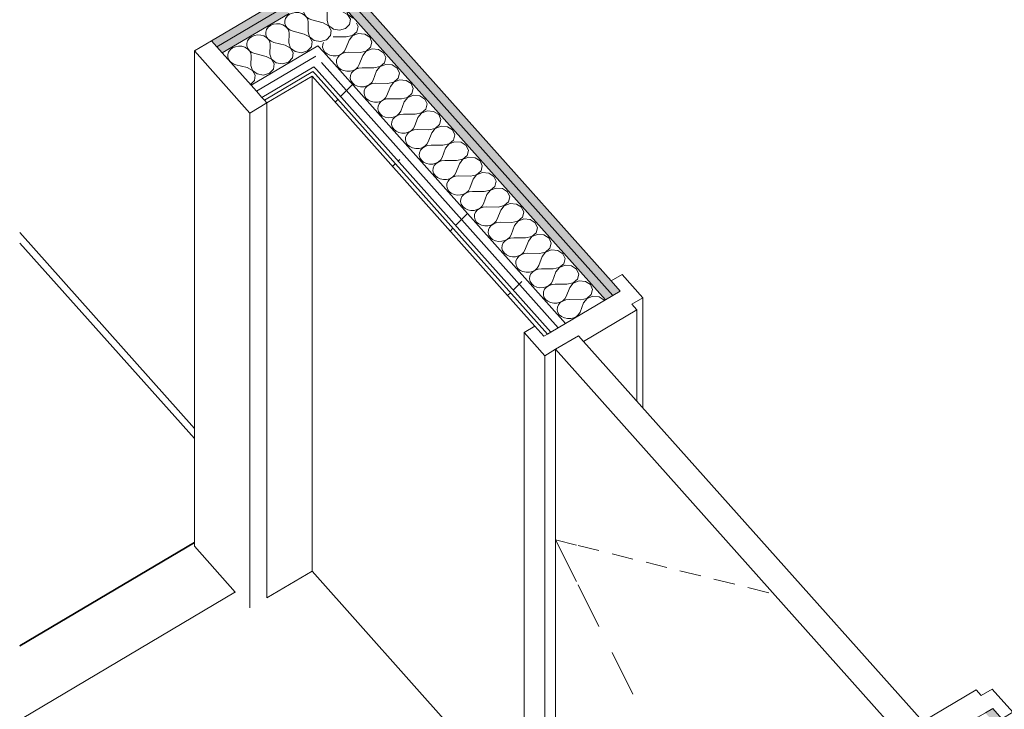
# Model space of a CAD drawing. Header units: millimetres. Extents: x -36631 to 27388, y -24993 to 6945.
# Tile 193 of 256: x 5816 to 7300, y -13008 to -11969. Entities that reach past the tile are written whole.
import ezdxf

# ---------------------------------------------------------------- set-up
doc = ezdxf.new("R2010")
doc.units = ezdxf.units.MM
doc.header["$MEASUREMENT"] = 0
doc.linetypes.add('Wipeout_Contour', pattern=[1000, 0, -1000])
for name, color, linetype in [('Nuevo_08_E_Envans secs', 7, 'Continuous'), ('Nuevo_14_PAV_Soft Light Grey 0554', 7, 'Continuous'), ('Nuevo_Puertas Archicad', 7, 'Continuous')]:
    doc.layers.add(name, color=color, linetype=linetype)
for name, color, linetype, lineweight in [('Nuevo_08_E_Envans secs_Pluma_Nº__1', 7, 'Continuous', 5), ('Nuevo_08_E_Envans secs_Pluma_Nº__47', 7, 'Continuous', 20), ('Nuevo_14_PAV_Soft Light Grey 0554_Pluma_Nº__89', 7, 'Continuous', 5), ('Nuevo_Puertas Archicad_Pluma_Nº__1', 7, 'Continuous', 5)]:
    doc.layers.add(name, color=color, linetype=linetype, lineweight=lineweight)
for name, color, linetype, lineweight, true_color in [('Nuevo_08_E_Envans secs_Pluma_Nº__102', 7, 'Continuous', 5, 0xcccccc), ('Nuevo_08_E_Envans secs_Pluma_Nº__171', 171, 'Continuous', 13, 0xaaaaff), ('Nuevo_08_E_Envans secs_Pluma_Nº__177', 7, 'Continuous', 15, 0xf7e046), ('Nuevo_08_E_Envans secs_Pluma_Nº__79', 7, 'Continuous', 5, 0xaaffd5), ('Nuevo_Puertas Archicad_Pluma_Nº__3', 7, 'Continuous', 5, 0xa4a4a4)]:
    doc.layers.add(name, color=color, linetype=linetype, lineweight=lineweight, true_color=true_color)
pattern_1 = [(45, (0, 0), (-183.8478, 183.8478), [195, -65]), (45, (7e-14, 183.85), (-183.8478, 183.8478), [195, -65])]

# ---------------------------------------------------------------- blocks, each defined once
blk = doc.blocks.new('*X160')
at = {"layer": 'Nuevo_08_E_Envans secs_Pluma_Nº__102', "color": 254, "linetype": 'Continuous', "lineweight": 5, "true_color": 0xcccccc}
for p, q in [((6280.3, -11927.3), (6276.7, -11930.1)), ((6283.6, -11925.9), (6280.3, -11927.3)), ((6255.9, -11942.3), (6251.6, -11944.2)), ((6260.7, -11941.5), (6255.9, -11942.3)), ((6265.6, -11941.8), (6260.7, -11941.5)), ((6270.2, -11943.1), (6265.6, -11941.8)), ((6274.1, -11945.4), (6270.2, -11943.1)), ((6274.3, -11933.5), (6273.1, -11937.3)), ((6273.1, -11937.3), (6273.2, -11941.3)), ((6273.2, -11941.3), (6274.6, -11945.1)), ((6276.7, -11930.1), (6274.3, -11933.5)), ((6245.6, -11950.4), (6244.4, -11954.2)), ((6244.4, -11954.2), (6244.5, -11958.2)), ((6248.1, -11946.9), (6245.6, -11950.4)), ((6251.6, -11944.2), (6248.1, -11946.9)), ((6277.2, -11948.5), (6274.1, -11945.4)), ((6274.6, -11945.1), (6277.3, -11948.4)), ((6279.1, -11952.2), (6277.2, -11948.5)), ((6277.3, -11948.4), (6281, -11951)), ((6279.7, -11956.1), (6279.1, -11952.2)), ((6279.4, -11970.5), (6279.7, -11956.1)), ((6281, -11951), (6285.4, -11952.7)), ((6302.3, -11957), (6285.4, -11952.7)), ((6310.4, -11961.3), (6302.3, -11957)), ((6308, -11953.6), (6308, -11953.2)), ((6308, -11953.6), (6310.5, -11961.2)), ((6217, -11967.3), (6215.7, -11971.1)), ((6215.7, -11971.1), (6215.9, -11975.1)), ((6219.4, -11963.8), (6217, -11967.3)), ((6222.9, -11961.1), (6219.4, -11963.8)), ((6227.3, -11959.2), (6222.9, -11961.1)), ((6232, -11958.4), (6227.3, -11959.2)), ((6236.9, -11958.6), (6232, -11958.4)), ((6241.5, -11960), (6236.9, -11958.6)), ((6245.5, -11962.3), (6241.5, -11960)), ((6244.5, -11958.2), (6246, -11962)), ((6248.5, -11965.4), (6245.5, -11962.3)), ((6246, -11962), (6248.6, -11965.3)), ((6250.4, -11969), (6248.5, -11965.4)), ((6248.6, -11965.3), (6252.3, -11967.9)), ((6251, -11973), (6250.4, -11969)), ((6252.3, -11967.9), (6256.7, -11969.6)), ((6273.6, -11973.9), (6256.7, -11969.6)), ((6279.4, -11970.5), (6281.8, -11978.1)), ((6314.5, -11968.4), (6310.4, -11961.3)), ((6310.5, -11961.2), (6317.5, -11966.6)), ((6313.4, -11976.2), (6314.5, -11968.4)), ((6317.5, -11966.6), (6320.4, -11967.1)), ((6188.3, -11984.1), (6187.1, -11988)), ((6190.8, -11980.7), (6188.3, -11984.1)), ((6194.3, -11978), (6190.8, -11980.7)), ((6198.6, -11976.1), (6194.3, -11978)), ((6203.4, -11975.3), (6198.6, -11976.1)), ((6208.2, -11975.5), (6203.4, -11975.3)), ((6212.8, -11976.9), (6208.2, -11975.5)), ((6216.8, -11979.2), (6212.8, -11976.9)), ((6215.9, -11975.1), (6217.3, -11978.9)), ((6219.9, -11982.3), (6216.8, -11979.2)), ((6217.3, -11978.9), (6220, -11982.2)), ((6221.8, -11985.9), (6219.9, -11982.3)), ((6220, -11982.2), (6223.7, -11984.8)), ((6222.3, -11989.9), (6221.8, -11985.9)), ((6223.7, -11984.8), (6228.1, -11986.5)), ((6245, -11990.8), (6228.1, -11986.5)), ((6250.7, -11987.4), (6251, -11973)), ((6250.7, -11987.4), (6253.2, -11995)), ((6281.7, -11978.2), (6273.6, -11973.9)), ((6285.8, -11985.3), (6281.7, -11978.2)), ((6281.8, -11978.1), (6288.9, -11983.5)), ((6284.7, -11993.1), (6285.8, -11985.3)), ((6288.9, -11983.5), (6298.3, -11985.1)), ((6298.3, -11985.1), (6307.4, -11982.4)), ((6307.4, -11982.4), (6313.4, -11976.2)), ((6159.6, -12001), (6158.4, -12004.9)), ((6162.1, -11997.6), (6159.6, -12001)), ((6165.6, -11994.8), (6162.1, -11997.6)), ((6169.9, -11993), (6165.6, -11994.8)), ((6174.7, -11992.1), (6169.9, -11993)), ((6179.6, -11992.4), (6174.7, -11992.1)), ((6184.2, -11993.7), (6179.6, -11992.4)), ((6188.2, -11996), (6184.2, -11993.7)), ((6187.1, -11988), (6187.2, -11992)), ((6187.2, -11992), (6188.7, -11995.8)), ((6191.2, -11999.1), (6188.2, -11996)), ((6188.7, -11995.8), (6191.3, -11999.1)), ((6193.1, -12002.8), (6191.2, -11999.1)), ((6191.3, -11999.1), (6195, -12001.7)), ((6195, -12001.7), (6199.4, -12003.4)), ((6222, -12004.3), (6222.3, -11989.9)), ((6253.1, -11995.1), (6245, -11990.8)), ((6257.2, -12002.2), (6253.1, -11995.1)), ((6253.2, -11995), (6260.2, -12000.4)), ((6256.1, -12010), (6257.2, -12002.2)), ((6260.2, -12000.4), (6269.7, -12002)), ((6269.7, -12002), (6278.7, -11999.3)), ((6278.7, -11999.3), (6284.7, -11993.1)), ((6133.5, -12014.5), (6131, -12017.9)), ((6137, -12011.7), (6133.5, -12014.5)), ((6141.3, -12009.9), (6137, -12011.7)), ((6146.1, -12009), (6141.3, -12009.9)), ((6150.9, -12009.3), (6146.1, -12009)), ((6155.5, -12010.6), (6150.9, -12009.3)), ((6159.5, -12012.9), (6155.5, -12010.6)), ((6158.4, -12004.9), (6158.5, -12008.8)), ((6158.5, -12008.8), (6160, -12012.6)), ((6162.5, -12016), (6159.5, -12012.9)), ((6160, -12012.6), (6162.7, -12016)), ((6164.4, -12019.7), (6162.5, -12016)), ((6162.7, -12016), (6166.3, -12018.6)), ((6193.7, -12006.8), (6193.1, -12002.8)), ((6193.4, -12021.1), (6193.7, -12006.8)), ((6216.3, -12007.6), (6199.4, -12003.4)), ((6224.4, -12011.9), (6216.3, -12007.6)), ((6222, -12004.3), (6224.5, -12011.9)), ((6228.5, -12019.1), (6224.4, -12011.9)), ((6224.5, -12011.9), (6231.5, -12017.3)), ((6231.5, -12017.3), (6241, -12018.9)), ((6241, -12018.9), (6250.1, -12016.2)), ((6250.1, -12016.2), (6256.1, -12010)), ((6131, -12017.9), (6129.8, -12021.8)), ((6129.8, -12021.8), (6129.9, -12025.7)), ((6129.9, -12025.7), (6131.3, -12029.5)), ((6131.3, -12029.5), (6134, -12032.8)), ((6165, -12023.6), (6164.4, -12019.7)), ((6164.7, -12038), (6165, -12023.6)), ((6166.3, -12018.6), (6170.8, -12020.3)), ((6187.6, -12024.5), (6170.8, -12020.3)), ((6195.7, -12028.8), (6187.6, -12024.5)), ((6193.4, -12021.1), (6195.9, -12028.7)), ((6199.9, -12035.9), (6195.7, -12028.8)), ((6195.9, -12028.7), (6202.9, -12034.2)), ((6221.4, -12033.1), (6227.4, -12026.9)), ((6227.4, -12026.9), (6228.5, -12019.1)), ((6134, -12032.8), (6137.7, -12035.5)), ((6137.7, -12035.5), (6142.1, -12037.1)), ((6159, -12041.4), (6142.1, -12037.1)), ((6167.1, -12045.7), (6159, -12041.4)), ((6164.7, -12038), (6167.2, -12045.6)), ((6171.2, -12052.8), (6167.1, -12045.7)), ((6167.2, -12045.6), (6174.2, -12051)), ((6192.8, -12049.9), (6198.8, -12043.8)), ((6198.8, -12043.8), (6199.9, -12035.9)), ((6202.9, -12034.2), (6212.4, -12035.7)), ((6212.4, -12035.7), (6221.4, -12033.1)), ((6164.1, -12066.8), (6170.1, -12060.6)), ((6170.1, -12060.6), (6171.2, -12052.8)), ((6174.2, -12051), (6183.7, -12052.6)), ((6183.7, -12052.6), (6192.8, -12049.9)), ((6164.1, -12066.8), (6164.1, -12066.8))]:
    blk.add_line(p, q, dxfattribs=at)
blk = doc.blocks.new('Elem Sección_151_1')
at = {"layer": 'Nuevo_08_E_Envans secs_Pluma_Nº__79', "linetype": 'Continuous', "lineweight": 5, "true_color": 0xaaffd5}
for points in [[(6105.4, -12000.8), (6113.5, -12009.9), (6202.8, -11957.3), (6194.7, -11948.2)], [(6113.5, -12009.9), (6121.6, -12019), (6222.1, -11959.8), (6214, -11950.7), (6202.8, -11957.3)]]:
    blk.add_hatch(color=121, dxfattribs=at).paths.add_polyline_path(points)
at = {"layer": 'Nuevo_08_E_Envans secs_Pluma_Nº__1', "color": 7, "linetype": 'Continuous', "lineweight": 5}
blk.add_line((6183.5, -11954.8), (6105.4, -12000.8), dxfattribs=at)
at = {"layer": 'Nuevo_08_E_Envans secs_Pluma_Nº__47', "color": 7, "linetype": 'Continuous', "lineweight": 20}
blk.add_line((6188.7, -12840.4), (6256.8, -12800.3), dxfattribs=at)
at = {"layer": 'Nuevo_08_E_Envans secs', "lineweight": 0}
blk.add_blockref('*X160', (0, 0), dxfattribs=at)
at = {"color": 254, "linetype": 'Wipeout_Contour', "lineweight": 0, "ltscale": 67774.028609}
blk.add_wipeout([(6265.7, -12008.7), (6165.1, -12068), (6173.2, -12077.1), (6262.7, -12024.4), (6273.8, -12017.8)], dxfattribs=at).dxf.layer = 'Nuevo_08_E_Envans secs'
at = {"layer": 'Nuevo_08_E_Envans secs_Pluma_Nº__177', "linetype": 'Continuous', "lineweight": 15, "true_color": 0xf7e046}
h = blk.add_hatch(dxfattribs=at)
h.set_pattern_fill('Panellat_HPL_0001', color=53, style=0, pattern_type=2)
h.set_pattern_definition(pattern_1)
h.paths.add_polyline_path([(6265.7, -12008.7), (6165.1, -12068), (6173.2, -12077.1), (6262.7, -12024.4), (6273.8, -12017.8)])
at = {"layer": 'Nuevo_08_E_Envans secs_Pluma_Nº__1', "color": 7, "linetype": 'Continuous', "lineweight": 5}
blk.add_line((6202.8, -11957.3), (6113.5, -12009.9), dxfattribs=at)
at = {"color": 254, "linetype": 'Wipeout_Contour', "lineweight": 0, "ltscale": 54265.413105}
blk.add_wipeout([(6262.7, -12024.4), (6173.2, -12077.1), (6181.3, -12086.2), (6270.8, -12033.5)], dxfattribs=at).dxf.layer = 'Nuevo_08_E_Envans secs'
at = {"layer": 'Nuevo_08_E_Envans secs_Pluma_Nº__177', "linetype": 'Continuous', "lineweight": 15, "true_color": 0xf7e046}
h = blk.add_hatch(dxfattribs=at)
h.set_pattern_fill('Panellat_HPL_0001', color=53, style=0, pattern_type=2)
h.set_pattern_definition(pattern_1)
h.paths.add_polyline_path([(6262.7, -12024.4), (6173.2, -12077.1), (6181.3, -12086.2), (6270.8, -12033.5)])
at = {"layer": 'Nuevo_08_E_Envans secs_Pluma_Nº__1', "color": 7, "linetype": 'Continuous', "lineweight": 5}
blk.add_line((6222.1, -11959.8), (6121.6, -12019), dxfattribs=at)
at = {"color": 254, "linetype": 'Wipeout_Contour', "lineweight": 0, "ltscale": 54323.643427}
blk.add_wipeout([(6258.2, -12047.3), (6185, -12090.4), (6188.7, -12094.6), (6261.9, -12051.5)], dxfattribs=at).dxf.layer = 'Nuevo_08_E_Envans secs'
at = {"layer": 'Nuevo_08_E_Envans secs_Pluma_Nº__171', "linetype": 'Continuous', "lineweight": 13, "true_color": 0xaaaaff}
h = blk.add_hatch(dxfattribs=at)
h.set_pattern_fill('Panellat_HPL_0001', color=161, style=0, pattern_type=2)
h.set_pattern_definition(pattern_1)
h.paths.add_polyline_path([(6258.2, -12047.3), (6185, -12090.4), (6188.7, -12094.6), (6261.9, -12051.5)])
at = {"layer": 'Nuevo_08_E_Envans secs_Pluma_Nº__1', "color": 7, "linetype": 'Continuous', "lineweight": 5}
for p, q in [((6265.7, -12008.7), (6165.1, -12068)), ((6262.7, -12024.4), (6173.2, -12077.1)), ((6259.6, -12040.1), (6181.3, -12086.2)), ((6258.2, -12047.3), (6185, -12090.4)), ((6256.8, -12054.5), (6188.7, -12094.6))]:
    blk.add_line(p, q, dxfattribs=at)
blk = doc.blocks.new('*X275')
at = {"layer": 'Nuevo_08_E_Envans secs_Pluma_Nº__102', "color": 254, "linetype": 'Continuous', "lineweight": 5, "true_color": 0xcccccc}
for p, q in [((6317.7, -11993.2), (6324.3, -11987.5)), ((6326.2, -11979.7), (6323.9, -11974.5)), ((6324.3, -11987.5), (6326.2, -11979.7)), ((6290.6, -11995), (6288.7, -11995.2)), ((6308.3, -11995.2), (6290.6, -11995)), ((6312.5, -11999.9), (6307.3, -12013.6)), ((6308.3, -11995.2), (6317.7, -11993.2)), ((6317.7, -11993.3), (6312.5, -11999.9)), ((6326.5, -11989.9), (6317.7, -11993.3)), ((6336.1, -11990.8), (6326.5, -11989.9)), ((6343.7, -11995.7), (6336.1, -11990.8)), ((6347, -12003), (6343.7, -11995.7)), ((6273, -12006.5), (6272.7, -12010.5)), ((6272.7, -12010.5), (6273.8, -12014.4)), ((6274.2, -12003.7), (6273, -12006.5)), ((6273.8, -12014.4), (6276, -12017.9)), ((6302, -12020.2), (6305.2, -12017.2)), ((6305.2, -12017.2), (6307.3, -12013.6)), ((6329.1, -12018.5), (6338.4, -12016.5)), ((6338.5, -12016.6), (6333.3, -12023.2)), ((6338.4, -12016.5), (6345.1, -12010.8)), ((6347.3, -12013.2), (6338.5, -12016.6)), ((6345.1, -12010.8), (6347, -12003)), ((6356.9, -12014.1), (6347.3, -12013.2)), ((6364.5, -12019), (6356.9, -12014.1)), ((6276, -12017.9), (6279.4, -12020.7)), ((6279.4, -12020.7), (6283.7, -12022.7)), ((6283.7, -12022.7), (6288.4, -12023.7)), ((6288.4, -12023.7), (6293.3, -12023.6)), ((6293.3, -12023.6), (6297.9, -12022.4)), ((6293.8, -12029.8), (6293.5, -12033.8)), ((6295.5, -12026.1), (6293.8, -12029.8)), ((6298.3, -12022.8), (6295.5, -12026.1)), ((6297.9, -12022.4), (6302, -12020.2)), ((6302.1, -12020.3), (6298.3, -12022.8)), ((6306.6, -12018.8), (6302.1, -12020.3)), ((6311.4, -12018.3), (6306.6, -12018.8)), ((6329.1, -12018.5), (6311.4, -12018.3)), ((6333.3, -12023.2), (6328, -12036.9)), ((6367.8, -12026.3), (6364.5, -12019)), ((6365.9, -12034), (6367.8, -12026.3)), ((6293.5, -12033.8), (6294.5, -12037.6)), ((6294.5, -12037.6), (6296.8, -12041.2)), ((6296.8, -12041.2), (6300.2, -12044)), ((6300.2, -12044), (6304.4, -12046)), ((6304.4, -12046), (6309.2, -12047)), ((6309.2, -12047), (6314, -12046.9)), ((6314, -12046.9), (6318.7, -12045.7)), ((6319.1, -12046.1), (6316.2, -12049.4)), ((6318.7, -12045.7), (6322.8, -12043.5)), ((6322.9, -12043.6), (6319.1, -12046.1)), ((6322.8, -12043.5), (6326, -12040.5)), ((6327.4, -12042.1), (6322.9, -12043.6)), ((6326, -12040.5), (6328, -12036.9)), ((6332.2, -12041.6), (6327.4, -12042.1)), ((6349.9, -12041.8), (6332.2, -12041.6)), ((6354, -12046.5), (6348.8, -12060.2)), ((6349.9, -12041.8), (6359.2, -12039.8)), ((6359.3, -12039.9), (6354, -12046.5)), ((6359.2, -12039.8), (6365.9, -12034)), ((6368.1, -12036.5), (6359.3, -12039.9)), ((6377.7, -12037.4), (6368.1, -12036.5)), ((6385.3, -12042.2), (6377.7, -12037.4)), ((6388.6, -12049.6), (6385.3, -12042.2)), ((6314.6, -12053.1), (6314.3, -12057.1)), ((6314.3, -12057.1), (6315.3, -12060.9)), ((6316.2, -12049.4), (6314.6, -12053.1)), ((6315.3, -12060.9), (6317.6, -12064.4)), ((6346.8, -12063.8), (6348.8, -12060.2)), ((6380, -12063.1), (6386.6, -12057.3)), ((6388.8, -12059.8), (6380.1, -12063.2)), ((6386.6, -12057.3), (6388.6, -12049.6)), ((6398.4, -12060.7), (6388.8, -12059.8)), ((6406, -12065.5), (6398.4, -12060.7)), ((6317.6, -12064.4), (6321, -12067.3)), ((6321, -12067.3), (6325.2, -12069.3)), ((6325.2, -12069.3), (6329.9, -12070.3)), ((6329.9, -12070.3), (6334.8, -12070.2)), ((6334.8, -12070.2), (6339.5, -12069)), ((6335.4, -12076.4), (6335.1, -12080.4)), ((6337, -12072.6), (6335.4, -12076.4)), ((6339.8, -12069.4), (6337, -12072.6)), ((6339.5, -12069), (6343.6, -12066.8)), ((6343.7, -12066.9), (6339.8, -12069.4)), ((6343.6, -12066.8), (6346.8, -12063.8)), ((6348.1, -12065.4), (6343.7, -12066.9)), ((6353, -12064.9), (6348.1, -12065.4)), ((6370.7, -12065.1), (6353, -12064.9)), ((6374.8, -12069.8), (6369.6, -12083.5)), ((6370.7, -12065.1), (6380, -12063.1)), ((6380.1, -12063.2), (6374.8, -12069.8)), ((6409.4, -12072.9), (6406, -12065.5)), ((6407.4, -12080.6), (6409.4, -12072.9)), ((6335.1, -12080.4), (6336.1, -12084.2)), ((6336.1, -12084.2), (6338.4, -12087.7)), ((6338.4, -12087.7), (6341.8, -12090.6)), ((6341.8, -12090.6), (6346, -12092.6)), ((6360.3, -12092.3), (6364.4, -12090.1)), ((6364.4, -12090.2), (6360.6, -12092.7)), ((6364.4, -12090.1), (6367.6, -12087.1)), ((6368.9, -12088.7), (6364.4, -12090.2)), ((6367.6, -12087.1), (6369.6, -12083.5)), ((6373.8, -12088.2), (6368.9, -12088.7)), ((6391.5, -12088.4), (6373.8, -12088.2)), ((6391.5, -12088.4), (6400.8, -12086.4)), ((6400.9, -12086.5), (6395.6, -12093.1)), ((6400.8, -12086.4), (6407.4, -12080.6)), ((6409.6, -12083.1), (6400.9, -12086.5)), ((6419.2, -12084), (6409.6, -12083.1)), ((6426.8, -12088.8), (6419.2, -12084)), ((6430.2, -12096.2), (6426.8, -12088.8)), ((6346, -12092.6), (6350.7, -12093.6)), ((6350.7, -12093.6), (6355.6, -12093.5)), ((6355.6, -12093.5), (6360.3, -12092.3)), ((6356.2, -12099.7), (6355.9, -12103.6)), ((6355.9, -12103.6), (6356.9, -12107.5)), ((6357.8, -12095.9), (6356.2, -12099.7)), ((6360.6, -12092.7), (6357.8, -12095.9)), ((6395.6, -12093.1), (6390.4, -12106.8)), ((6421.6, -12109.7), (6428.2, -12103.9)), ((6430.4, -12106.4), (6421.7, -12109.8)), ((6428.2, -12103.9), (6430.2, -12096.2)), ((6440, -12107.3), (6430.4, -12106.4)), ((6356.9, -12107.5), (6359.2, -12111)), ((6359.2, -12111), (6362.6, -12113.9)), ((6362.6, -12113.9), (6366.8, -12115.9)), ((6366.8, -12115.9), (6371.5, -12116.9)), ((6371.5, -12116.9), (6376.4, -12116.8)), ((6376.4, -12116.8), (6381.1, -12115.6)), ((6378.6, -12119.2), (6377, -12123)), ((6381.4, -12116), (6378.6, -12119.2)), ((6381.1, -12115.6), (6385.1, -12113.4)), ((6385.2, -12113.5), (6381.4, -12116)), ((6385.1, -12113.4), (6388.3, -12110.4)), ((6389.7, -12112), (6385.2, -12113.5)), ((6388.3, -12110.4), (6390.4, -12106.8)), ((6394.6, -12111.5), (6389.7, -12112)), ((6412.2, -12111.7), (6394.6, -12111.5)), ((6416.4, -12116.4), (6411.2, -12130.1)), ((6412.2, -12111.7), (6421.6, -12109.7)), ((6421.7, -12109.8), (6416.4, -12116.4)), ((6447.6, -12112.1), (6440, -12107.3)), ((6450.9, -12119.5), (6447.6, -12112.1)), ((6449, -12127.2), (6450.9, -12119.5)), ((6377, -12123), (6376.7, -12126.9)), ((6376.7, -12126.9), (6377.7, -12130.8)), ((6377.7, -12130.8), (6380, -12134.3)), ((6380, -12134.3), (6383.4, -12137.2)), ((6405.9, -12136.7), (6409.1, -12133.7)), ((6410.5, -12135.3), (6406, -12136.8)), ((6409.1, -12133.7), (6411.2, -12130.1)), ((6415.3, -12134.8), (6410.5, -12135.3)), ((6433, -12135), (6415.3, -12134.8)), ((6433, -12135), (6442.4, -12133)), ((6442.5, -12133), (6437.2, -12139.6)), ((6442.4, -12133), (6449, -12127.2)), ((6451.2, -12129.7), (6442.5, -12133)), ((6460.8, -12130.6), (6451.2, -12129.7)), ((6468.4, -12135.4), (6460.8, -12130.6)), ((6471.7, -12142.8), (6468.4, -12135.4)), ((6383.4, -12137.2), (6387.6, -12139.2)), ((6387.6, -12139.2), (6392.3, -12140.2)), ((6392.3, -12140.2), (6397.2, -12140.1)), ((6397.2, -12140.1), (6401.8, -12138.9)), ((6397.7, -12146.3), (6397.4, -12150.2)), ((6397.4, -12150.2), (6398.5, -12154.1)), ((6399.4, -12142.5), (6397.7, -12146.3)), ((6402.2, -12139.3), (6399.4, -12142.5)), ((6401.8, -12138.9), (6405.9, -12136.7)), ((6406, -12136.8), (6402.2, -12139.3)), ((6437.2, -12139.6), (6432, -12153.4)), ((6463.2, -12156.2), (6469.8, -12150.5)), ((6469.8, -12150.5), (6471.7, -12142.8)), ((6398.5, -12154.1), (6400.8, -12157.6)), ((6400.8, -12157.6), (6404.1, -12160.5)), ((6404.1, -12160.5), (6408.4, -12162.5)), ((6408.4, -12162.5), (6413.1, -12163.5)), ((6413.1, -12163.5), (6418, -12163.4)), ((6418, -12163.4), (6422.6, -12162.2)), ((6423, -12162.6), (6420.2, -12165.8)), ((6422.6, -12162.2), (6426.7, -12160)), ((6426.8, -12160.1), (6423, -12162.6)), ((6426.7, -12160), (6429.9, -12157)), ((6431.3, -12158.6), (6426.8, -12160.1)), ((6429.9, -12157), (6432, -12153.4)), ((6436.1, -12158.1), (6431.3, -12158.6)), ((6453.8, -12158.3), (6436.1, -12158.1)), ((6458, -12162.9), (6452.8, -12176.7)), ((6453.8, -12158.3), (6463.2, -12156.2)), ((6463.2, -12156.3), (6458, -12162.9)), ((6472, -12153), (6463.2, -12156.3)), ((6481.6, -12153.9), (6472, -12153)), ((6489.2, -12158.7), (6481.6, -12153.9)), ((6492.5, -12166.1), (6489.2, -12158.7)), ((6418.5, -12169.6), (6418.2, -12173.5)), ((6418.2, -12173.5), (6419.3, -12177.4)), ((6420.2, -12165.8), (6418.5, -12169.6)), ((6419.3, -12177.4), (6421.5, -12180.9)), ((6447.5, -12183.3), (6450.7, -12180.3)), ((6450.7, -12180.3), (6452.8, -12176.7)), ((6474.6, -12181.6), (6483.9, -12179.5)), ((6484, -12179.6), (6478.8, -12186.2)), ((6483.9, -12179.5), (6490.6, -12173.8)), ((6492.8, -12176.3), (6484, -12179.6)), ((6490.6, -12173.8), (6492.5, -12166.1)), ((6502.4, -12177.2), (6492.8, -12176.3)), ((6510, -12182), (6502.4, -12177.2)), ((6421.5, -12180.9), (6424.9, -12183.8)), ((6424.9, -12183.8), (6429.1, -12185.8)), ((6429.1, -12185.8), (6433.9, -12186.8)), ((6433.9, -12186.8), (6438.8, -12186.7)), ((6438.8, -12186.7), (6443.4, -12185.5)), ((6439.3, -12192.9), (6439, -12196.8)), ((6440.9, -12189.1), (6439.3, -12192.9)), ((6443.8, -12185.9), (6440.9, -12189.1)), ((6443.4, -12185.5), (6447.5, -12183.3)), ((6447.6, -12183.4), (6443.8, -12185.9)), ((6452.1, -12181.8), (6447.6, -12183.4)), ((6456.9, -12181.4), (6452.1, -12181.8)), ((6474.6, -12181.6), (6456.9, -12181.4)), ((6478.8, -12186.2), (6473.5, -12200)), ((6513.3, -12189.4), (6510, -12182)), ((6511.4, -12197.1), (6513.3, -12189.4)), ((6439, -12196.8), (6440, -12200.7)), ((6440, -12200.7), (6442.3, -12204.2)), ((6442.3, -12204.2), (6445.7, -12207.1)), ((6445.7, -12207.1), (6449.9, -12209.1)), ((6449.9, -12209.1), (6454.7, -12210.1)), ((6454.7, -12210.1), (6459.5, -12210)), ((6459.5, -12210), (6464.2, -12208.8)), ((6464.6, -12209.2), (6461.7, -12212.4)), ((6464.2, -12208.8), (6468.3, -12206.6)), ((6468.4, -12206.7), (6464.6, -12209.2)), ((6468.3, -12206.6), (6471.5, -12203.6)), ((6472.9, -12205.1), (6468.4, -12206.7)), ((6471.5, -12203.6), (6473.5, -12200)), ((6477.7, -12204.7), (6472.9, -12205.1)), ((6495.4, -12204.9), (6477.7, -12204.7)), ((6499.5, -12209.5), (6494.3, -12223.3)), ((6495.4, -12204.9), (6504.7, -12202.8)), ((6504.8, -12202.9), (6499.5, -12209.5)), ((6504.7, -12202.8), (6511.4, -12197.1)), ((6513.6, -12199.6), (6504.8, -12202.9)), ((6523.2, -12200.5), (6513.6, -12199.6)), ((6530.8, -12205.3), (6523.2, -12200.5)), ((6534.1, -12212.7), (6530.8, -12205.3)), ((6460.1, -12216.2), (6459.8, -12220.1)), ((6459.8, -12220.1), (6460.8, -12224)), ((6461.7, -12212.4), (6460.1, -12216.2)), ((6460.8, -12224), (6463.1, -12227.5)), ((6492.3, -12226.9), (6494.3, -12223.3)), ((6525.5, -12226.1), (6532.1, -12220.4)), ((6534.3, -12222.9), (6525.6, -12226.2)), ((6532.1, -12220.4), (6534.1, -12212.7)), ((6543.9, -12223.7), (6534.3, -12222.9)), ((6551.5, -12228.6), (6543.9, -12223.7)), ((6463.1, -12227.5), (6466.5, -12230.4)), ((6466.5, -12230.4), (6470.7, -12232.4)), ((6470.7, -12232.4), (6475.4, -12233.4)), ((6475.4, -12233.4), (6480.3, -12233.3)), ((6480.3, -12233.3), (6485, -12232.1)), ((6480.9, -12239.5), (6480.6, -12243.4)), ((6482.5, -12235.7), (6480.9, -12239.5)), ((6485.3, -12232.5), (6482.5, -12235.7)), ((6485, -12232.1), (6489.1, -12229.9)), ((6489.2, -12230), (6485.3, -12232.5)), ((6489.1, -12229.9), (6492.3, -12226.9)), ((6493.6, -12228.4), (6489.2, -12230)), ((6498.5, -12228), (6493.6, -12228.4)), ((6516.2, -12228.2), (6498.5, -12228)), ((6520.3, -12232.8), (6515.1, -12246.6)), ((6516.2, -12228.2), (6525.5, -12226.1)), ((6525.6, -12226.2), (6520.3, -12232.8)), ((6554.9, -12236), (6551.5, -12228.6)), ((6552.9, -12243.7), (6554.9, -12236)), ((6480.6, -12243.4), (6481.6, -12247.3)), ((6481.6, -12247.3), (6483.9, -12250.8)), ((6483.9, -12250.8), (6487.3, -12253.7)), ((6487.3, -12253.7), (6491.5, -12255.7)), ((6505.8, -12255.4), (6509.9, -12253.2)), ((6509.9, -12253.3), (6506.1, -12255.8)), ((6509.9, -12253.2), (6513, -12250.2)), ((6514.4, -12251.7), (6509.9, -12253.3)), ((6513, -12250.2), (6515.1, -12246.6)), ((6519.3, -12251.2), (6514.4, -12251.7)), ((6537, -12251.5), (6519.3, -12251.2)), ((6537, -12251.5), (6546.3, -12249.4)), ((6546.4, -12249.5), (6541.1, -12256.1)), ((6546.3, -12249.4), (6552.9, -12243.7)), ((6555.1, -12246.2), (6546.4, -12249.5)), ((6564.7, -12247), (6555.1, -12246.2)), ((6572.3, -12251.9), (6564.7, -12247)), ((6575.7, -12259.3), (6572.3, -12251.9)), ((6491.5, -12255.7), (6496.2, -12256.7)), ((6496.2, -12256.7), (6501.1, -12256.5)), ((6501.1, -12256.5), (6505.8, -12255.4)), ((6501.7, -12262.8), (6501.4, -12266.7)), ((6501.4, -12266.7), (6502.4, -12270.6)), ((6503.3, -12259), (6501.7, -12262.8)), ((6506.1, -12255.8), (6503.3, -12259)), ((6541.1, -12256.1), (6535.9, -12269.9)), ((6567.1, -12272.7), (6573.7, -12267)), ((6575.9, -12269.5), (6567.2, -12272.8)), ((6573.7, -12267), (6575.7, -12259.3)), ((6585.5, -12270.3), (6575.9, -12269.5)), ((6502.4, -12270.6), (6504.7, -12274.1)), ((6504.7, -12274.1), (6508.1, -12277)), ((6508.1, -12277), (6512.3, -12279)), ((6512.3, -12279), (6517, -12279.9)), ((6517, -12279.9), (6521.9, -12279.8)), ((6521.9, -12279.8), (6526.6, -12278.7)), ((6524.1, -12282.3), (6522.5, -12286)), ((6526.9, -12279.1), (6524.1, -12282.3)), ((6526.6, -12278.7), (6530.6, -12276.5)), ((6530.7, -12276.6), (6526.9, -12279.1)), ((6530.6, -12276.5), (6533.8, -12273.5)), ((6535.2, -12275), (6530.7, -12276.6)), ((6533.8, -12273.5), (6535.9, -12269.9)), ((6540.1, -12274.5), (6535.2, -12275)), ((6557.7, -12274.8), (6540.1, -12274.5)), ((6561.9, -12279.4), (6556.7, -12293.2)), ((6557.7, -12274.8), (6567.1, -12272.7)), ((6567.2, -12272.8), (6561.9, -12279.4)), ((6593.1, -12275.2), (6585.5, -12270.3)), ((6596.4, -12282.6), (6593.1, -12275.2)), ((6594.5, -12290.3), (6596.4, -12282.6)), ((6522.5, -12286), (6522.1, -12290)), ((6522.1, -12290), (6523.2, -12293.9)), ((6523.2, -12293.9), (6525.5, -12297.4)), ((6525.5, -12297.4), (6528.9, -12300.3)), ((6551.4, -12299.8), (6554.6, -12296.8)), ((6556, -12298.3), (6551.5, -12299.9)), ((6554.6, -12296.8), (6556.7, -12293.2)), ((6560.8, -12297.8), (6556, -12298.3)), ((6578.5, -12298.1), (6560.8, -12297.8)), ((6578.5, -12298.1), (6587.9, -12296)), ((6588, -12296.1), (6582.7, -12302.7)), ((6587.9, -12296), (6594.5, -12290.3)), ((6596.7, -12292.8), (6588, -12296.1)), ((6606.3, -12293.6), (6596.7, -12292.8)), ((6613.9, -12298.5), (6606.3, -12293.6)), ((6617.2, -12305.9), (6613.9, -12298.5)), ((6528.9, -12300.3), (6533.1, -12302.3)), ((6533.1, -12302.3), (6537.8, -12303.2)), ((6537.8, -12303.2), (6542.7, -12303.1)), ((6542.7, -12303.1), (6547.3, -12302)), ((6543.2, -12309.3), (6542.9, -12313.3)), ((6542.9, -12313.3), (6544, -12317.2)), ((6544.9, -12305.6), (6543.2, -12309.3)), ((6547.7, -12302.4), (6544.9, -12305.6)), ((6547.3, -12302), (6551.4, -12299.8)), ((6551.5, -12299.9), (6547.7, -12302.4)), ((6582.7, -12302.7), (6577.5, -12316.5)), ((6608.7, -12319.3), (6615.3, -12313.6)), ((6615.3, -12313.6), (6617.2, -12305.9)), ((6544, -12317.2), (6546.3, -12320.7)), ((6546.3, -12320.7), (6549.6, -12323.6)), ((6549.6, -12323.6), (6553.9, -12325.6)), ((6553.9, -12325.6), (6558.6, -12326.5)), ((6558.6, -12326.5), (6563.5, -12326.4)), ((6563.5, -12326.4), (6568.1, -12325.2)), ((6565.7, -12328.9), (6564, -12332.6)), ((6568.5, -12325.7), (6565.7, -12328.9)), ((6568.1, -12325.2), (6572.2, -12323.1)), ((6572.3, -12323.2), (6568.5, -12325.7)), ((6572.2, -12323.1), (6575.4, -12320.1)), ((6576.8, -12321.6), (6572.3, -12323.2)), ((6575.4, -12320.1), (6577.5, -12316.5)), ((6581.6, -12321.1), (6576.8, -12321.6)), ((6599.3, -12321.4), (6581.6, -12321.1)), ((6603.5, -12326), (6598.3, -12339.8)), ((6599.3, -12321.4), (6608.7, -12319.3)), ((6608.7, -12319.4), (6603.5, -12326)), ((6617.5, -12316), (6608.7, -12319.4)), ((6627.1, -12316.9), (6617.5, -12316)), ((6634.7, -12321.8), (6627.1, -12316.9)), ((6638, -12329.2), (6634.7, -12321.8)), ((6564, -12332.6), (6563.7, -12336.6)), ((6563.7, -12336.6), (6564.8, -12340.5)), ((6564.8, -12340.5), (6567, -12344)), ((6593, -12346.4), (6596.2, -12343.4)), ((6596.2, -12343.4), (6598.3, -12339.8)), ((6620.1, -12344.6), (6629.4, -12342.6)), ((6629.5, -12342.7), (6624.3, -12349.3)), ((6629.4, -12342.6), (6636.1, -12336.9)), ((6638.3, -12339.3), (6629.5, -12342.7)), ((6636.1, -12336.9), (6638, -12329.2)), ((6647.9, -12340.2), (6638.3, -12339.3)), ((6655.5, -12345.1), (6647.9, -12340.2)), ((6567, -12344), (6570.4, -12346.9)), ((6570.4, -12346.9), (6574.6, -12348.8)), ((6574.6, -12348.8), (6579.4, -12349.8)), ((6579.4, -12349.8), (6584.3, -12349.7)), ((6584.3, -12349.7), (6588.9, -12348.5)), ((6584.8, -12355.9), (6584.5, -12359.9)), ((6586.4, -12352.2), (6584.8, -12355.9)), ((6589.3, -12348.9), (6586.4, -12352.2)), ((6588.9, -12348.5), (6593, -12346.4)), ((6593.1, -12346.5), (6589.3, -12348.9)), ((6597.6, -12344.9), (6593.1, -12346.5)), ((6602.4, -12344.4), (6597.6, -12344.9)), ((6620.1, -12344.6), (6602.4, -12344.4)), ((6624.3, -12349.3), (6619, -12363.1)), ((6658.8, -12352.5), (6655.5, -12345.1)), ((6656.9, -12360.2), (6658.8, -12352.5)), ((6584.5, -12359.9), (6585.5, -12363.8)), ((6585.5, -12363.8), (6587.8, -12367.3)), ((6587.8, -12367.3), (6591.2, -12370.1)), ((6591.2, -12370.1), (6595.4, -12372.1)), ((6595.4, -12372.1), (6600.2, -12373.1)), ((6600.2, -12373.1), (6605, -12373)), ((6605, -12373), (6609.7, -12371.8)), ((6610.1, -12372.2), (6607.2, -12375.5)), ((6609.7, -12371.8), (6613.8, -12369.7)), ((6613.9, -12369.8), (6610.1, -12372.2)), ((6613.8, -12369.7), (6617, -12366.7)), ((6618.4, -12368.2), (6613.9, -12369.8)), ((6617, -12366.7), (6619, -12363.1)), ((6623.2, -12367.7), (6618.4, -12368.2)), ((6640.9, -12367.9), (6623.2, -12367.7)), ((6645, -12372.6), (6639.8, -12386.4)), ((6640.9, -12367.9), (6650.2, -12365.9)), ((6650.3, -12366), (6645, -12372.6)), ((6650.2, -12365.9), (6656.9, -12360.2)), ((6659.1, -12362.6), (6650.3, -12366)), ((6668.7, -12363.5), (6659.1, -12362.6)), ((6676.3, -12368.4), (6668.7, -12363.5)), ((6679.6, -12375.8), (6676.3, -12368.4)), ((6605.6, -12379.2), (6605.3, -12383.2)), ((6605.3, -12383.2), (6606.3, -12387.1)), ((6607.2, -12375.5), (6605.6, -12379.2)), ((6606.3, -12387.1), (6608.6, -12390.6)), ((6637.8, -12390), (6639.8, -12386.4)), ((6671, -12389.2), (6677.6, -12383.5)), ((6679.8, -12385.9), (6671.1, -12389.3)), ((6677.6, -12383.5), (6679.6, -12375.8)), ((6689.4, -12386.8), (6679.8, -12385.9)), ((6697, -12391.7), (6689.4, -12386.8)), ((6608.6, -12390.6), (6612, -12393.4)), ((6612, -12393.4), (6616.2, -12395.4)), ((6616.2, -12395.4), (6620.9, -12396.4)), ((6620.9, -12396.4), (6625.8, -12396.3)), ((6625.8, -12396.3), (6630.5, -12395.1)), ((6626.4, -12402.5), (6626.1, -12406.5)), ((6628, -12398.8), (6626.4, -12402.5)), ((6630.8, -12395.5), (6628, -12398.8)), ((6630.5, -12395.1), (6634.6, -12393)), ((6634.6, -12393.1), (6630.8, -12395.5)), ((6634.6, -12393), (6637.8, -12390)), ((6639.1, -12391.5), (6634.6, -12393.1)), ((6644, -12391), (6639.1, -12391.5)), ((6661.7, -12391.2), (6644, -12391)), ((6665.8, -12395.9), (6660.6, -12409.7)), ((6661.7, -12391.2), (6671, -12389.2)), ((6671.1, -12389.3), (6665.8, -12395.9)), ((6697.4, -12392.4), (6697, -12391.7)), ((6626.1, -12406.5), (6627.1, -12410.4)), ((6627.1, -12410.4), (6629.4, -12413.9)), ((6629.4, -12413.9), (6632.8, -12416.7)), ((6632.8, -12416.7), (6637, -12418.7)), ((6651.3, -12418.4), (6655.4, -12416.3)), ((6655.4, -12416.3), (6651.6, -12418.8)), ((6655.4, -12416.3), (6658.5, -12413.3)), ((6658.9, -12415.2), (6655.4, -12416.3)), ((6658.5, -12413.3), (6660.6, -12409.7)), ((6637, -12418.7), (6641.7, -12419.7)), ((6641.7, -12419.7), (6646.6, -12419.6)), ((6646.6, -12419.6), (6651.3, -12418.4)), ((6651.6, -12418.8), (6650.5, -12420.1))]:
    blk.add_line(p, q, dxfattribs=at)
blk = doc.blocks.new('Elem Sección_240_1')
at = {"layer": 'Nuevo_08_E_Envans secs_Pluma_Nº__79', "linetype": 'Continuous', "lineweight": 5, "true_color": 0xaaffd5}
for points in [[(6721.3, -12378.2), (6296.5, -11902.1), (6285.3, -11908.7), (6293.4, -11917.8), (6710.2, -12384.8)], [(6293.4, -11917.8), (6282.3, -11924.4), (6325.9, -11973.3), (6699, -12391.4), (6710.2, -12384.8)], [(7282.5, -13007.2), (7271.4, -13013.8), (7293.7, -13038.9), (7304.9, -13032.2)]]:
    blk.add_hatch(color=121, dxfattribs=at).paths.add_polyline_path(points)
at = {"layer": 'Nuevo_08_E_Envans secs_Pluma_Nº__1', "color": 7, "linetype": 'Continuous', "lineweight": 5, "flags": 128}
blk.add_lwpolyline([(7282.5, -13007.2), (7296.3, -13022.6), (7304.9, -13032.2)], dxfattribs=at)
at = {"layer": 'Nuevo_08_E_Envans secs_Pluma_Nº__47', "color": 7, "linetype": 'Continuous', "lineweight": 20}
blk.add_line((6256.8, -12800.3), (6576.2, -13158.4), dxfattribs=at)
at = {"layer": 'Nuevo_08_E_Envans secs', "lineweight": 0}
blk.add_blockref('*X275', (0, 0), dxfattribs=at)
at = {"color": 254, "linetype": 'Wipeout_Contour', "lineweight": 0, "ltscale": 55344.248268}
blk.add_wipeout([(6611.4, -12443.2), (6261.9, -12051.5), (6256.8, -12054.5), (6606.3, -12446.3)], dxfattribs=at).dxf.layer = 'Nuevo_08_E_Envans secs'
at = {"layer": 'Nuevo_08_E_Envans secs_Pluma_Nº__171', "linetype": 'Continuous', "lineweight": 13, "true_color": 0xaaaaff}
h = blk.add_hatch(dxfattribs=at)
h.set_pattern_fill('Panellat_HPL_0001', color=161, style=0, pattern_type=2)
h.set_pattern_definition(pattern_1)
h.paths.add_polyline_path([(6611.4, -12443.2), (6261.9, -12051.5), (6256.8, -12054.5), (6606.3, -12446.3)])
at = {"color": 254, "linetype": 'Wipeout_Contour', "lineweight": 0, "ltscale": 55319.433064}
blk.add_wipeout([(6270.8, -12033.5), (6259.6, -12040.1), (6616.6, -12440.2), (6627.7, -12433.6)], dxfattribs=at).dxf.layer = 'Nuevo_08_E_Envans secs'
at = {"layer": 'Nuevo_08_E_Envans secs_Pluma_Nº__177', "linetype": 'Continuous', "lineweight": 15, "true_color": 0xf7e046}
h = blk.add_hatch(dxfattribs=at)
h.set_pattern_fill('Panellat_HPL_0001', color=53, style=0, pattern_type=2)
h.set_pattern_definition(pattern_1)
h.paths.add_polyline_path([(6270.8, -12033.5), (6259.6, -12040.1), (6616.6, -12440.2), (6627.7, -12433.6)])
at = {"color": 254, "linetype": 'Wipeout_Contour', "lineweight": 0, "ltscale": 68862.492424}
blk.add_wipeout([(6273.8, -12017.8), (6262.7, -12024.4), (6270.8, -12033.5), (6627.7, -12433.6), (6638.9, -12427)], dxfattribs=at).dxf.layer = 'Nuevo_08_E_Envans secs'
at = {"layer": 'Nuevo_08_E_Envans secs_Pluma_Nº__177', "linetype": 'Continuous', "lineweight": 15, "true_color": 0xf7e046}
h = blk.add_hatch(dxfattribs=at)
h.set_pattern_fill('Panellat_HPL_0001', color=53, style=0, pattern_type=2)
h.set_pattern_definition(pattern_1)
h.paths.add_polyline_path([(6273.8, -12017.8), (6262.7, -12024.4), (6270.8, -12033.5), (6627.7, -12433.6), (6638.9, -12427)])
at = {"layer": 'Nuevo_08_E_Envans secs_Pluma_Nº__1', "color": 7, "linetype": 'Continuous', "lineweight": 5}
for p, q in [((6293.4, -11917.8), (6710.2, -12384.8)), ((6270.8, -12033.5), (6627.7, -12433.6))]:
    blk.add_line(p, q, dxfattribs=at)
at = {"layer": 'Nuevo_08_E_Envans secs_Pluma_Nº__1', "color": 7, "linetype": 'Continuous', "lineweight": 5, "flags": 128}
for points in [[(6296.5, -11902.1), (6707.6, -12362.9), (6721.3, -12378.2)], [(6282.3, -11924.4), (6325.9, -11973.3), (6699, -12391.4)], [(6265.7, -12008.7), (6273.8, -12017.8), (6638.9, -12427)], [(6259.6, -12040.1), (6263.3, -12044.3), (6616.6, -12440.2)], [(6256.8, -12054.5), (6592.6, -12430.9), (6606.3, -12446.3)], [(6258.2, -12047.3), (6261.9, -12051.5), (6611.4, -12443.2)]]:
    blk.add_lwpolyline(points, dxfattribs=at)
at = {"layer": 'Nuevo_08_E_Envans secs_Pluma_Nº__47', "color": 7, "linetype": 'Continuous', "lineweight": 20}
blk.add_line((6256.8, -12054.5), (6256.8, -12800.3), dxfattribs=at)
blk = doc.blocks.new('Elem Sección_243_1')
at = {"layer": 'Nuevo_Puertas Archicad_Pluma_Nº__1', "color": 7, "linetype": 'Continuous', "lineweight": 5}
for p, q in [((6105.4, -12000.8), (6079.6, -12016)), ((6079.6, -12016), (6163, -12109.8)), ((6188.7, -12094.6), (6163, -12109.8))]:
    blk.add_line(p, q, dxfattribs=at)
at = {"layer": 'Nuevo_Puertas Archicad_Pluma_Nº__1', "color": 7, "linetype": 'Continuous', "lineweight": 5, "flags": 128}
blk.add_lwpolyline([(6105.4, -12000.8), (6113.5, -12009.9), (6121.6, -12019), (6165.1, -12068), (6173.2, -12077.1), (6181.3, -12086.2), (6185, -12090.4), (6188.7, -12094.6)], dxfattribs=at)
at = {"layer": 'Nuevo_Puertas Archicad_Pluma_Nº__3', "color": 253, "linetype": 'Continuous', "lineweight": 5, "true_color": 0xa4a4a4}
for p, q in [((6079.6, -12762.7), (6079.6, -12016)), ((6188.7, -12094.6), (6188.7, -12840.4)), ((6163, -12855.6), (6163, -12109.8)), ((6079.6, -12762.7), (6141.1, -12831.9))]:
    blk.add_line(p, q, dxfattribs=at)
blk = doc.blocks.new('Elem Sección_254_1')
at = {"layer": 'Nuevo_Puertas Archicad_Pluma_Nº__1', "color": 7, "linetype": 'Continuous', "lineweight": 5}
for p, q in [((6723.9, -12353.2), (6707.6, -12362.9)), ((6723.9, -12353.2), (6755.1, -12388.1)), ((6755.1, -12388.1), (6738.8, -12397.8)), ((6755.1, -12554.3), (6755.1, -12388.1)), ((6738.8, -12397.8), (6746.3, -12406.2)), ((6746.3, -12406.2), (6665.6, -12453.9)), ((6746.3, -12544.4), (6746.3, -12406.2)), ((6592.6, -12430.9), (6576.2, -12440.5)), ((6576.2, -12440.5), (6576.2, -13186.3)), ((6576.2, -12440.5), (6607.4, -12475.5)), ((6607.4, -13221.3), (6607.4, -12475.5)), ((6623.7, -13211.6), (6623.7, -12465.8)), ((6623.7, -12465.8), (7150, -13055.7)), ((7257.6, -12979.2), (7176.9, -13027)), ((7257.6, -12979.2), (7265.1, -12987.6)), ((7281.4, -12978), (7265.1, -12987.6)), ((7281.4, -12978), (7312.6, -13012.9)), ((7312.6, -13012.9), (7296.3, -13022.6)), ((7312.6, -13027.7), (7312.6, -13012.9)), ((7133.7, -13065.3), (7133.7, -13120.8)), ((7133.7, -13065.3), (7164.9, -13100.3)), ((7181.2, -13090.6), (7164.9, -13100.3)), ((7164.9, -13102.3), (7164.9, -13100.3)), ((7181.2, -13092.7), (7181.2, -13090.6))]:
    blk.add_line(p, q, dxfattribs=at)
at = {"layer": 'Nuevo_Puertas Archicad_Pluma_Nº__1', "color": 7, "linetype": 'Continuous', "lineweight": 5, "flags": 128}
for points in [[(6721.3, -12378.2), (6710.2, -12384.8), (6699, -12391.4), (6638.9, -12427), (6627.7, -12433.6), (6616.6, -12440.2), (6611.4, -12443.2), (6606.3, -12446.3)], [(6658.1, -12445.5), (6623.7, -12465.8), (6607.4, -12475.5)], [(6658.1, -12445.5), (6665.6, -12453.9), (7176.9, -13027), (7184.4, -13035.4)], [(7282.5, -13007.2), (7271.4, -13013.8), (7260.2, -13020.4), (7200.1, -13055.9), (7188.9, -13062.5), (7177.8, -13069.1), (7172.6, -13072.2), (7167.5, -13075.2)], [(7184.4, -13035.4), (7150, -13055.7), (7133.7, -13065.3)]]:
    blk.add_lwpolyline(points, dxfattribs=at)
at = {"layer": 'Nuevo_Puertas Archicad_Pluma_Nº__3', "color": 253, "linetype": 'Continuous', "lineweight": 5, "true_color": 0xa4a4a4}
for p, q in [((6655.2, -12815.9), (6623.6, -12753.1)), ((6655.2, -12760.9), (6623.6, -12753.1)), ((6689.1, -12769.3), (6657.6, -12761.5)), ((6740.3, -12782), (6708.8, -12774.2)), ((6791.5, -12794.7), (6760, -12786.9)), ((6842.7, -12807.4), (6811.2, -12799.6)), ((6893.9, -12820), (6862.4, -12812.2)), ((6987.1, -12814.2), (6987, -12814.1)), ((6689.1, -12883.7), (6657.6, -12820.8)), ((6945.1, -12832.7), (6913.6, -12824.9)), ((6740.3, -12985.7), (6708.8, -12922.9)), ((6791.5, -13087.8), (6760, -13025)), ((6842.7, -13189.9), (6811.2, -13127.1)), ((6882.6, -13269.5), (6862.4, -13229.2))]:
    blk.add_line(p, q, dxfattribs=at)
blk = doc.blocks.new('Elem Sección_302_1')
at = {"layer": 'Nuevo_14_PAV_Soft Light Grey 0554_Pluma_Nº__89', "color": 7, "linetype": 'Continuous', "lineweight": 5}
blk.add_line((6141.6, -12831.6), (5440.8, -13246.6), dxfattribs=at)
blk = doc.blocks.new('Elem Sección_306_1')
at = {"layer": 'Nuevo_14_PAV_Soft Light Grey 0554_Pluma_Nº__89', "color": 7, "linetype": 'Continuous', "lineweight": 5}
for p, q in [((6079.6, -12600.3), (5816.3, -12305.7)), ((5816.3, -12912.3), (6079.6, -12756.4)), ((5816.3, -12913.2), (6079.6, -12757.3))]:
    blk.add_line(p, q, dxfattribs=at)
blk = doc.blocks.new('Elem Sección_314_1')
at = {"layer": 'Nuevo_08_E_Envans secs_Pluma_Nº__47', "color": 7, "linetype": 'Continuous', "lineweight": 20}
blk.add_line((5816.3, -12289.9), (6079.6, -12585), dxfattribs=at)

msp = doc.modelspace()

# ---------------------------------------------------------------- block references
at = {"layer": 'Nuevo_08_E_Envans secs', "lineweight": 0}
msp.add_blockref('Elem Sección_151_1', (0, 0), dxfattribs=at)

# ---------------------------------------------------------------- next in the draw order: block references
msp.add_blockref('Elem Sección_240_1', (0, 0), dxfattribs=at)
at = {"layer": 'Nuevo_14_PAV_Soft Light Grey 0554', "lineweight": 0}
for name in ['Elem Sección_306_1', 'Elem Sección_302_1']:
    msp.add_blockref(name, (0, 0), dxfattribs=at)
at = {"layer": 'Nuevo_Puertas Archicad', "lineweight": 0}
msp.add_blockref('Elem Sección_243_1', (0, 0), dxfattribs=at)

# ---------------------------------------------------------------- next in the draw order: block references
at = {"layer": 'Nuevo_08_E_Envans secs', "lineweight": 0}
msp.add_blockref('Elem Sección_314_1', (0, 0), dxfattribs=at)
at = {"layer": 'Nuevo_Puertas Archicad', "lineweight": 0}
msp.add_blockref('Elem Sección_254_1', (0, 0), dxfattribs=at)

doc.saveas('drawing.dxf')
